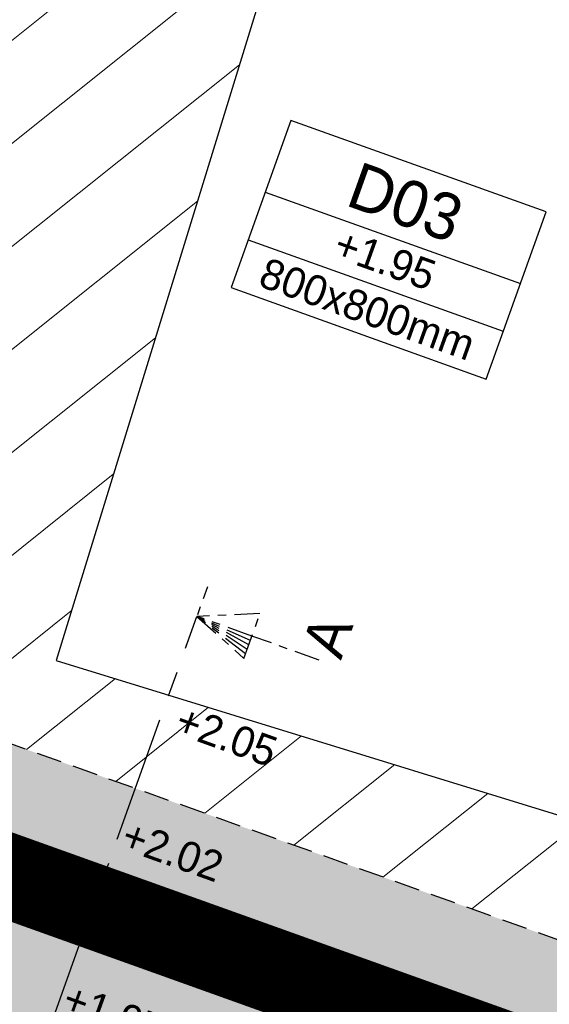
# Model space of a CAD drawing. Header units: metres. Extents: x 136120 to 136875, y 452791 to 453628.
# Tile 11 of 20: x 136349.37 to 136355.64, y 453328.3 to 453339.95. Entities that reach past the tile are written whole.
import ezdxf
from ezdxf.enums import TextEntityAlignment as Align

# ---------------------------------------------------------------- set-up
doc = ezdxf.new("R2010")
doc.units = ezdxf.units.M
doc.linetypes.add('CENTER__G5', pattern=[2.4, 1.5, -0.3, 0.3, -0.3])
doc.linetypes.add('DASHED__G1', pattern=[0.45, 0.3, -0.15])
for name, color, linetype in [('-DR-nw-alg-dwarsprofiel', 4, 'CENTER__G5'), ('-DR-nw-alg-dwarsprofiel @ 0.2', 4, 'CENTER__G5'), ('-DR-nw-BRM-arc-zandbed', 1, 'Continuous'), ('-DR-nw-KL-nutstracé', 41, 'Continuous'), ('-DR-nw-rio-DWA putnummer @ 0.2', 10, 'Continuous'), ('-DR-nw-txt-WRM-hoogtemaat', 210, 'Continuous'), ('-DR-nw-vh-BRM-kant-zandbed', 1, 'DASHED__G1'), ('-DR-nw-vh-scheiding verhardingen', 1, 'Continuous')]:
    doc.layers.add(name, color=color, linetype=linetype)
doc.layers.add('-DR-nw-vh-arc-BRM-grond kavels', color=7, linetype='Continuous', lineweight=5, true_color=0xd9915e)
doc.layers.add('-DR-nw-vh-arc-BRM-grondwerk water', color=254, linetype='Continuous', lineweight=9)
doc.styles.add('CiCom Engineering', font='txt', dxfattribs={"height": 1.8})
doc.styles.add('Drong', font='txt', dxfattribs={"height": 1.8})
doc.styles.add('eurostile', font='txt')

# ---------------------------------------------------------------- blocks, each defined once
blk = doc.blocks.new('Doorsnedepijl')
at = {"color": 0}
blk.add_line((-1.875, 0.001), (1.875, -0.001), dxfattribs=at)
blk.add_lwpolyline([(1.405, -3.456), (0, 0), (-1.408, -3.455)], close=True, dxfattribs=at)
at = {"color": 1}
for points in [[(-1.126, -3.455), (0, 0)], [(-0.845, -3.455), (0, 0)], [(-0.564, -3.455), (0, -0.081)], [(-0.283, -3.456), (0, -0.081)], [(-0.001, -3.456), (0, -0.081)]]:
    blk.add_lwpolyline(points, dxfattribs=at)
at = {"color": 0}
blk.add_lwpolyline([(-0.003, -7.674), (-0.001, -3.456)], dxfattribs=at)
at = {"style": 'eurostile'}
blk.add_attdef('DOORSNEDE', (0.389, -8.904), '', height=2.5, rotation=359.97598, dxfattribs=at)
blk = doc.blocks.new('*U536')
at = {"color": 0}
blk.add_lwpolyline([(-8.02, 0), (8.02, 0), (8.02, 10.5), (-8.02, 10.5)], close=True, dxfattribs=at)
for points in [[(-8.02, 6), (8.02, 6)], [(-8.02, 3), (8.02, 3)]]:
    blk.add_lwpolyline(points, dxfattribs=at)
at = {"style": 'CiCom Engineering'}
for tag, height, p in [('PUTNUMMER', 2.75, (0, 6.869)), ('MAAIVELD', 1.8, (0, 3.751)), ('AFMETING', 1.8, (0, 0.635))]:
    blk.add_attdef(tag, text='', height=height, dxfattribs=at).set_placement(p, align=Align.CENTER)

msp = doc.modelspace()

# ---------------------------------------------------------------- hatches: boundary and pattern name
at = {"layer": '-DR-nw-BRM-arc-zandbed'}
h = msp.add_hatch(dxfattribs=at)
h.set_pattern_fill('AVH-FUNDERING_ZAND', color=256, scale=0.25, angle=69.194, pattern_type=2)
h.set_pattern_definition([(87.28538, (136119.9151, 452832.6292), (-0.37801368, 0.29898877), [0, -0.38, 0, -0.425, 0, -0.40625]), (57.28538, (136119.9151, 452832.6292), (-0.2531045, 0.7933957), [0, -0.205, 0, -0.3425, 0, -0.13125]), (17.28538, (136119.71655, 452832.39437), (0.50158308, 0.59542748), [0, -0.125, 0, -0.45, 0, -0.5875]), (7.28538, (136119.71655, 452832.3944), (0.3176732, 0.71556145), [0, -0.0625, 0, -0.295, 0, -0.3375])])
h.paths.add_polyline_path([(136382.734, 453318.639), (136383.317, 453320.481), (136379.868, 453321.783), (136379.231, 453320.02), (136376.312, 453321.065), (136376.92, 453322.744), (136374.945, 453323.459), (136374.334, 453321.772), (136359.853, 453326.956), (136362.743, 453336.342), (136364.523, 453335.697), (136366.295, 453340.586), (136368.93, 453339.63), (136369.133, 453340.19), (136369.246, 453340.149), (136369.657, 453341.283), (136368.226, 453341.801), (136368.25, 453341.867), (136366.388, 453342.541), (136366.364, 453342.475), (136365.96, 453342.621), (136366.084, 453342.896), (136364.895, 453343.327), (136366.49, 453348.507), (136368.25, 453347.714), (136368.742, 453348.809), (136370.539, 453352.807), (136370.813, 453352.685), (136372.565, 453356.594), (136339.451, 453371.83), (136336.657, 453373.111), (136330.029, 453376.156), (136327.303, 453377.41), (136325.94, 453378.037), (136319.419, 453381.039), (136318.081, 453381.655), (136315.206, 453382.978), (136314.724, 453383.099), (136314.911, 453381.363), (136315.885, 453372.242), (136316.101, 453370.216), (136315.155, 453370.133), (136315.574, 453365.653), (136319.719, 453330.253), (136319.86, 453328.174), (136318.665, 453324.336), (136315.078, 453316.409), (136316.297, 453315.896), (136316.37, 453316.063), (136327.237, 453311.306), (136327.159, 453311.127), (136331.291, 453309.318), (136334.96, 453317.723), (136335.697, 453317.46), (136335.706, 453317.456), (136336.169, 453318.751), (136336.066, 453318.788), (136336.176, 453319.095), (136337.14, 453321.61), (136337.083, 453321.63), (136337.193, 453321.937), (136337.292, 453321.902), (136339.413, 453327.813), (136340.069, 453327.583), (136340.104, 453327.682), (136342.029, 453326.993), (136341.993, 453326.895), (136344.381, 453326.04), (136344.416, 453326.139), (136346.341, 453325.45), (136346.304, 453325.347), (136349.106, 453324.344), (136349.143, 453324.447), (136351.067, 453323.759), (136351.032, 453323.66), (136353.419, 453322.805), (136353.455, 453322.904), (136353.756, 453322.796), (136355.379, 453322.215), (136355.344, 453322.117), (136357.496, 453321.33), (136357.582, 453321.57), (136358.118, 453321.378), (136358.068, 453321.237), (136359.383, 453320.772), (136359.432, 453320.908), (136361.668, 453320.108), (136361.766, 453320.381), (136380.869, 453313.544)])
h.paths.add_polyline_path([(136344.951, 453332.927), (136340.69, 453368.811), (136355.504, 453361.969), (136354.134, 453359.004), (136366.076, 453355.328), (136357.768, 453328.339)], flags=16)
h.paths.add_polyline_path([(136342.289, 453335.012), (136341.603, 453334.93), (136341.616, 453334.821), (136341.507, 453334.808), (136341.588, 453334.128), (136330.665, 453332.829), (136330.641, 453333.028), (136329.202, 453332.858), (136328.296, 453330.783), (136321.543, 453333.73), (136321.475, 453333.722), (136317.339, 453368.542), (136318.108, 453368.633), (136317.863, 453370.665), (136322.975, 453371.279), (136322.94, 453371.577), (136325.447, 453371.878), (136329.693, 453372.372), (136329.929, 453370.386), (136336.086, 453371.117), (136336.165, 453370.452), (136336.274, 453370.465), (136336.313, 453370.137), (136336.998, 453370.219), (136337.273, 453367.906), (136336.588, 453367.824), (136336.627, 453367.497), (136336.448, 453367.476), (136336.631, 453365.94), (136336.7, 453365.949), (136336.758, 453365.457), (136337.851, 453365.587), (136338.199, 453362.656), (136338.308, 453362.669), (136338.321, 453362.56), (136339.007, 453362.642), (136339.222, 453360.83), (136338.536, 453360.749), (136338.549, 453360.64), (136338.44, 453360.627), (136338.812, 453357.493), (136338.922, 453357.506), (136338.935, 453357.396), (136339.62, 453357.478), (136339.835, 453355.666), (136339.15, 453355.585), (136339.163, 453355.476), (136339.053, 453355.463), (136339.426, 453352.329), (136339.535, 453352.342), (136339.548, 453352.233), (136340.233, 453352.314), (136340.449, 453350.503), (136339.763, 453350.421), (136339.776, 453350.312), (136339.667, 453350.299), (136340.04, 453347.156), (136340.149, 453347.169), (136340.161, 453347.069), (136340.847, 453347.151), (136341.062, 453345.339), (136340.377, 453345.258), (136340.39, 453345.149), (136340.28, 453345.136), (136340.653, 453342.002), (136340.762, 453342.015), (136340.775, 453341.905), (136341.46, 453341.987), (136341.675, 453340.176), (136340.99, 453340.094), (136341.003, 453339.985), (136340.894, 453339.972), (136341.266, 453336.838), (136341.375, 453336.851), (136341.388, 453336.742), (136342.073, 453336.823)], flags=16)
at = {"layer": '-DR-nw-vh-arc-BRM-grond kavels'}
h = msp.add_hatch(dxfattribs=at)
h.set_pattern_fill('ANSI31', color=256, scale=0.3, angle=13)
h.set_pattern_definition([(38.5914, (136376.3115, 453321.0646), (-0.594134, 0.744487), [])])
h.paths.add_polyline_path([(136357.666, 453357.917), (136354.134, 453359.004), (136355.504, 453361.969), (136340.69, 453368.811), (136344.951, 453332.927), (136357.768, 453328.339), (136358.212, 453329.781), (136349.802, 453332.37)])
edge = h.paths.add_edge_path(flags=16)
edge.add_arc((136345.412, 453336.059), 0.503, 182.6103, 337.7646)
edge.add_line((136345.878, 453335.868), (136346.064, 453336.476))
edge.add_line((136346.064, 453336.476), (136349.001, 453346.034))
edge.add_arc((136347.102, 453346.662), 2, 341.7258, 406.7256)
edge.add_arc((136350.509, 453350.281), 2.971, 99.1037, 226.7256, ccw=False)
edge.add_arc((136349.723, 453355.189), 2, 279.1037, 342.9147)
edge.add_line((136351.635, 453354.601), (136352.974, 453358.959))
edge.add_arc((136351.062, 453359.546), 2, 342.9147, 425.2106)
edge.add_line((136351.901, 453361.362), (136349.025, 453362.553))
edge.add_arc((136348.068, 453360.243), 2.5, 67.5055, 175.5492)
edge.add_line((136345.576, 453360.437), (136345.436, 453358.641))
edge.add_arc((136331.911, 453359.651), 13.563, 346.1396, 355.7293, ccw=False)
edge.add_arc((136342.166, 453357.12), 3, 317.6664, 346.1396, ccw=False)
edge.add_arc((136348.08, 453351.733), 5, 137.6664, 186.7745)
edge.add_line((136343.115, 453351.143), (136343.479, 453348.077))
edge.add_arc((136345.465, 453348.313), 2, 186.7745, 242.4058)
edge.add_arc((136343.538, 453344.626), 2.16, 20.0855, 62.4058, ccw=False)
edge.add_arc((136343.493, 453344.623), 2.203, -53.1202, 19.7605, ccw=False)
edge.add_arc((136346.338, 453341.458), 2.07, 137.3679, 192.767)
edge.add_line((136344.319, 453341.001), (136344.909, 453336.036))
at = {"layer": '-DR-nw-vh-arc-BRM-grondwerk water'}
h = msp.add_hatch(dxfattribs=at)
h.set_pattern_fill('ANSI37', color=256, scale=0.2, angle=-88.5110558)
edge = h.paths.add_edge_path()
edge.add_arc((136345.412, 453336.059), 0.503, 182.6103, 337.7646)
edge.add_line((136345.878, 453335.868), (136346.064, 453336.476))
edge.add_line((136346.064, 453336.476), (136349.001, 453346.034))
edge.add_arc((136347.102, 453346.662), 2, 341.7258, 406.7256)
edge.add_arc((136350.509, 453350.281), 2.971, 99.1037, 226.7256, ccw=False)
edge.add_arc((136349.723, 453355.189), 2, 279.1037, 342.9147)
edge.add_line((136351.635, 453354.601), (136352.974, 453358.959))
edge.add_arc((136351.062, 453359.546), 2, 342.9147, 425.2106)
edge.add_line((136351.901, 453361.362), (136349.025, 453362.553))
edge.add_arc((136348.068, 453360.243), 2.5, 67.5055, 175.5492)
edge.add_line((136345.576, 453360.437), (136345.436, 453358.641))
edge.add_arc((136331.911, 453359.651), 13.563, 346.1396, 355.7293, ccw=False)
edge.add_arc((136342.166, 453357.12), 3, 317.6664, 346.1396, ccw=False)
edge.add_arc((136348.08, 453351.733), 5, 137.6664, 186.7745)
edge.add_line((136343.115, 453351.143), (136343.479, 453348.077))
edge.add_arc((136345.465, 453348.313), 2, 186.7745, 242.4058)
edge.add_arc((136343.538, 453344.626), 2.16, 20.0855, 62.4058, ccw=False)
edge.add_arc((136343.493, 453344.623), 2.203, -53.1202, 19.7605, ccw=False)
edge.add_arc((136346.338, 453341.458), 2.07, 137.3679, 192.767)
edge.add_line((136344.319, 453341.001), (136344.909, 453336.036))

# ---------------------------------------------------------------- linework, layer by layer
at = {"layer": '-DR-nw-alg-dwarsprofiel', "flags": 128}
msp.add_lwpolyline([(136348.099, 453323.476), (136351.47, 453332.891)], dxfattribs=at)
at = {"layer": '-DR-nw-KL-nutstracé', "const_width": 1, "flags": 128}
msp.add_lwpolyline([(136327.78, 453329.098), (136328.498, 453328.775), (136329.754, 453331.736), (136340.329, 453333.009), (136384.147, 453317.323)], dxfattribs=at)
at = {"layer": '-DR-nw-vh-BRM-kant-zandbed', "flags": 128}
msp.add_lwpolyline([(136344.951, 453332.927), (136340.69, 453368.811), (136355.504, 453361.969), (136354.134, 453359.004), (136366.076, 453355.328), (136357.768, 453328.339)], close=True, dxfattribs=at)
at = {"layer": '-DR-nw-vh-scheiding verhardingen', "flags": 128}
msp.add_lwpolyline([(136366.076, 453355.328), (136357.666, 453357.917), (136349.802, 453332.37), (136358.212, 453329.781), (136366.076, 453355.328)], dxfattribs=at)

# ---------------------------------------------------------------- block references
at = {"layer": '-DR-nw-alg-dwarsprofiel @ 0.2', "xscale": 0.2, "yscale": 0.2, "zscale": 0.2, "rotation": 70.3172981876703}
msp.add_blockref('Doorsnedepijl', (136351.47, 453332.891), dxfattribs=at).add_auto_attribs({'DOORSNEDE': 'A'})
at = {"layer": '-DR-nw-rio-DWA putnummer @ 0.2', "xscale": 0.2, "yscale": 0.2, "zscale": 0.2, "rotation": 340.3003017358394}
msp.add_blockref('*U536', (136353.383, 453336.239), dxfattribs=at).add_auto_attribs({'MAAIVELD': '+1.95', 'PUTNUMMER': 'D03', 'AFMETING': '800x800mm'})

# ---------------------------------------------------------------- texts
at = {"layer": '-DR-nw-txt-WRM-hoogtemaat', "char_height": 0.36, "attachment_point": 1, "rotation": 340.2067, "style": 'Drong'}
for s, insert in [('+2.05', (136351.308, 453331.854)), ('+2.02', (136350.67, 453330.491)), ('+1.97', (136349.973, 453328.561))]:
    msp.add_mtext_dynamic_manual_height_columns(s, width=3.08922, gutter_width=1.8, heights=[0], dxfattribs=dict(at, insert=insert))

doc.saveas('drawing.dxf')
